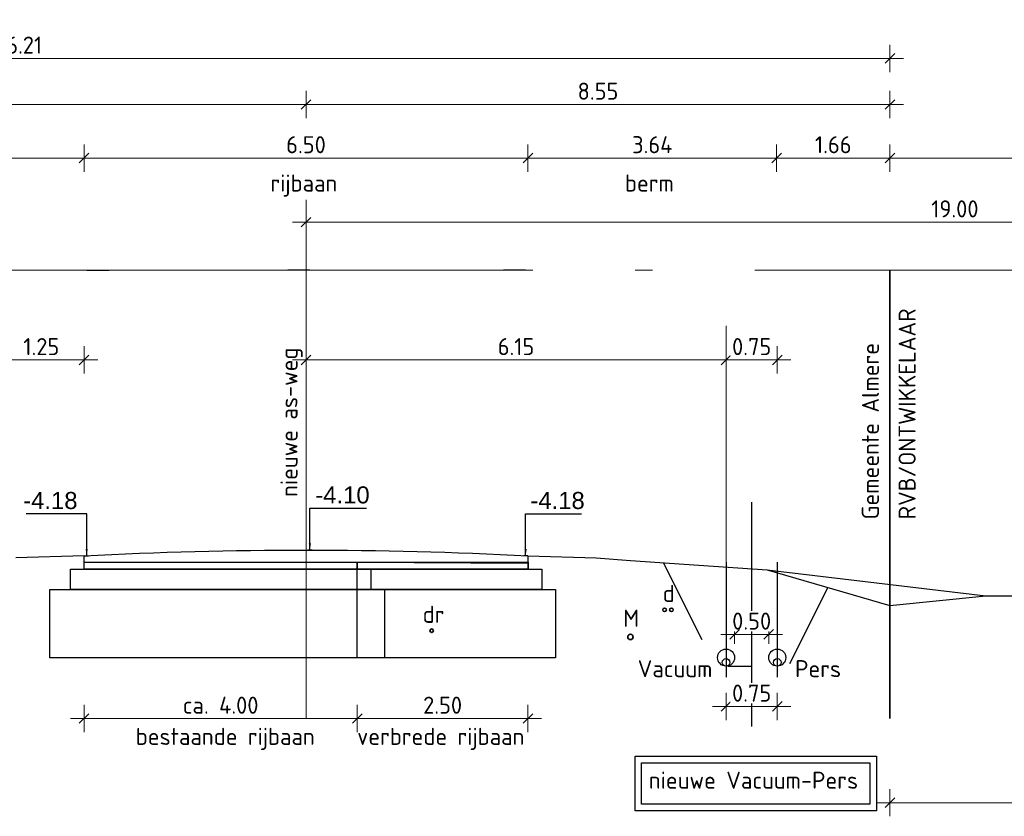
# Model space of a CAD drawing. Header units: metres. Extents: x 149090 to 161988, y 479090 to 487021.
# Tile 67 of 72: x 159267 to 159281, y 484429 to 484440. Entities that reach past the tile are written whole.
import ezdxf

# ---------------------------------------------------------------- set-up
doc = ezdxf.new("R2010")
doc.units = ezdxf.units.M
for name, pattern in [('AL-NAP_LIJN', [15.25, 12, -1.5, 0.25, -1.5]), ('AM-AS', [16, 10, -2, 2, -2]), ('DASHED2', [0.375, 0.25, -0.125])]:
    doc.linetypes.add(name, pattern=pattern)
doc.layers.get('0').update_dxf_attribs({"lineweight": 25})
doc.layers.get('Defpoints').update_dxf_attribs({"color": 211, "lineweight": 25})
for name, color, linetype, lineweight in [('N-WE-AM-AS_WEG_GEBIEDSONTSLUITINGSWEG-G', 10, 'AM-AS', 18), ('N-WE-KG-GRENS_PERCEEL-G', 150, 'KG-PERCEEL', 35), ('N-WE-VH-KANTVERHARDING-G', 7, 'Continuous', 30), ('X-XX-AL-LEGENDA-S', 7, 'Continuous', 25), ('X-XX-AL-M', 7, 'Continuous', 18), ('X-XX-AL-NAP-G', 7, 'AL-NAP_LIJN', 18), ('X-XX-AL-PROFIEL-B-G', 7, 'Continuous', 25), ('X-XX-AL-PROFIEL-N-G', 7, 'Continuous', 35), ('X-XX-AL-T25', 7, 'Continuous', 25)]:
    doc.layers.add(name, color=color, linetype=linetype, lineweight=lineweight)
doc.layers.add('X-XX-AL-AANPIJLING-OPM', color=1, linetype='Continuous', lineweight=30, true_color=0xff0000)
doc.styles.add('Civitas Arial', font='arial.ttf')
doc.styles.add('NLCS-ISO-M100-T25', font='NLCS-ISO.ttf')
doc.styles.get("Standard").update_dxf_attribs({"font": 'NLCS-ISO.ttf'})
doc.linetypes.add('KG-PERCEEL', pattern='A,5.5,-2,["P",Standard,S=1.8,R=0,X=-0.5,Y=-0.9],-2,5.5,-2,[5,NLCS.shx,S=0.75,R=0,X=0,Y=0],-2', length=19)
doc.dimstyles.new('Civitas 100 25', dxfattribs={"dimscale": 0.1, "dimtxt": 2.5, "dimasz": 1, "dimexe": 0.18, "dimexo": 0.0625, "dimgap": 1, "dimtad": 1, "dimzin": 0, "dimdsep": 46, "dimtxsty": 'Civitas Arial', "dimblk": 'Civitas-pijlmaat', "dimcen": 0, "dimse1": 1, "dimse2": 1, "dimadec": 0, "dimazin": 0, "dimtfac": 1, "dimtix": 1, "dimtmove": 0, "dimatfit": 0, "dimfxl": 1, "dimtolj": 1, "dimtzin": 0, "dimarcsym": 1})
doc.dimstyles.new('NLCS-M100-T25-SCHRAP-X_L2_H1', dxfattribs={"dimscale": 0.1, "dimtxt": 2.5, "dimasz": 1.4, "dimexe": 2, "dimexo": 2, "dimgap": 0.7, "dimtad": 1, "dimzin": 0, "dimdsep": 46, "dimtxsty": 'NLCS-ISO-M100-T25', "dimblk": 'OBLIQUE', "dimcen": 0, "dimdle": 2, "dimclrd": 256, "dimclre": 256, "dimclrt": 256, "dimadec": 1, "dimazin": 0, "dimtfac": 1, "dimtofl": 0, "dimtmove": 1, "dimatfit": 0, "dimldrblk": 'OBLIQUE', "dimfxl": 2, "dimfxlon": 1, "dimtfill": 1, "dimtfillclr": 254, "dimtolj": 1, "dimtzin": 0, "dimlwd": 18, "dimlwe": 18, "dimarcsym": 0})

# ---------------------------------------------------------------- blocks, each defined once
blk = doc.blocks.new('_Oblique')
at = {"color": 0, "linetype": 'ByBlock', "lineweight": -2}
blk.add_line((-0.5, -0.5), (0.5, 0.5), dxfattribs=at)
blk = doc.blocks.new('*D189')
at = {"layer": 'Defpoints', "color": 0, "transparency": 16777216}
for p in [(159259.459, 484438.987), (159259.459, 484437.588), (159271.209, 484437.588)]:
    blk.add_point(p, dxfattribs=at)
at = {"layer": 'X-XX-AL-M', "linetype": 'Continuous', "lineweight": 18, "transparency": 16777216}
for p, q in [((159259.459, 484438.787), (159259.459, 484439.187)), ((159271.209, 484438.787), (159271.209, 484439.187)), ((159271.409, 484438.987), (159259.259, 484438.987))]:
    blk.add_line(p, q, dxfattribs=at)
at = {"layer": 'X-XX-AL-M', "lineweight": 18, "transparency": 16777216, "xscale": 0.14, "yscale": 0.14, "zscale": 0.14, "rotation": 180}
blk.add_blockref('_Oblique', (159259.459, 484438.987), dxfattribs=at)
at = {"layer": 'X-XX-AL-M', "lineweight": 18, "transparency": 16777216, "xscale": 0.14, "yscale": 0.14, "zscale": 0.14}
blk.add_blockref('_Oblique', (159271.209, 484438.987), dxfattribs=at)
at = {"layer": 'X-XX-AL-M', "transparency": 16777216, "insert": (159265.334, 484439.182), "char_height": 0.25, "attachment_point": 5, "style": 'NLCS-ISO-M100-T25', "bg_fill": 3, "box_fill_scale": 1.1, "bg_fill_color": 256, "bg_fill_true_color": 13158600, "bg_fill_transparency": 0}
blk.add_mtext('\\A1;11.75', dxfattribs=at)
blk = doc.blocks.new('*D190')
at = {"layer": 'Defpoints', "color": 0, "transparency": 16777216}
for p in [(159279.759, 484439.662), (159253.549, 484436.559), (159279.759, 484436.559)]:
    blk.add_point(p, dxfattribs=at)
at = {"layer": 'X-XX-AL-M', "linetype": 'Continuous', "lineweight": 18, "transparency": 16777216}
for p, q in [((159253.549, 484439.462), (159253.549, 484439.862)), ((159279.759, 484439.462), (159279.759, 484439.862)), ((159253.349, 484439.662), (159279.959, 484439.662))]:
    blk.add_line(p, q, dxfattribs=at)
at = {"layer": 'X-XX-AL-M', "lineweight": 18, "transparency": 16777216, "xscale": 0.14, "yscale": 0.14, "zscale": 0.14, "rotation": 180}
blk.add_blockref('_Oblique', (159253.549, 484439.662), dxfattribs=at)
at = {"layer": 'X-XX-AL-M', "lineweight": 18, "transparency": 16777216, "xscale": 0.14, "yscale": 0.14, "zscale": 0.14}
blk.add_blockref('_Oblique', (159279.759, 484439.662), dxfattribs=at)
at = {"layer": 'X-XX-AL-M', "transparency": 16777216, "insert": (159266.654, 484439.857), "char_height": 0.25, "attachment_point": 5, "style": 'NLCS-ISO-M100-T25', "bg_fill": 3, "box_fill_scale": 1.1, "bg_fill_color": 256, "bg_fill_true_color": 13158600, "bg_fill_transparency": 0}
blk.add_mtext('\\A1;var. 26.21 ', dxfattribs=at)
blk = doc.blocks.new('*D191')
at = {"layer": 'Defpoints', "color": 0, "transparency": 16777216}
for p in [(159279.759, 484438.987), (159271.209, 484437.588), (159279.759, 484436.559)]:
    blk.add_point(p, dxfattribs=at)
at = {"layer": 'X-XX-AL-M', "linetype": 'Continuous', "lineweight": 18, "transparency": 16777216}
for p, q in [((159271.209, 484438.787), (159271.209, 484439.187)), ((159279.759, 484438.787), (159279.759, 484439.187)), ((159271.009, 484438.987), (159279.959, 484438.987))]:
    blk.add_line(p, q, dxfattribs=at)
at = {"layer": 'X-XX-AL-M', "lineweight": 18, "transparency": 16777216, "xscale": 0.14, "yscale": 0.14, "zscale": 0.14, "rotation": 180}
blk.add_blockref('_Oblique', (159271.209, 484438.987), dxfattribs=at)
at = {"layer": 'X-XX-AL-M', "lineweight": 18, "transparency": 16777216, "xscale": 0.14, "yscale": 0.14, "zscale": 0.14}
blk.add_blockref('_Oblique', (159279.759, 484438.987), dxfattribs=at)
at = {"layer": 'X-XX-AL-M', "transparency": 16777216, "insert": (159275.484, 484439.182), "char_height": 0.25, "attachment_point": 5, "style": 'NLCS-ISO-M100-T25', "bg_fill": 3, "box_fill_scale": 1.1, "bg_fill_color": 256, "bg_fill_true_color": 13158600, "bg_fill_transparency": 0}
blk.add_mtext('\\A1;8.55', dxfattribs=at)
blk = doc.blocks.new('*D59')
at = {"layer": 'Defpoints', "color": 0, "transparency": 16777216}
for p in [(0.033, 0), (-0.008, -3.521), (0.033, -4.1)]:
    blk.add_point(p, dxfattribs=at)
at = {"color": 0, "transparency": 16777216, "insert": (0.477, -3.293), "char_height": 0.25, "attachment_point": 5, "style": 'Civitas Arial'}
blk.add_mtext('\\A1;-4.10 ', dxfattribs=at)
blk = doc.blocks.new('Civitas-pijlmaat')
blk.add_line((0, 0.52), (0, -0.52))
blk.add_solid([(0, 0), (-1.5, 0.34), (-1.5, -0.34)])
blk = doc.blocks.new('*D63')
at = {"layer": 'Defpoints', "color": 0, "transparency": 16777216}
for p in [(0.033, 0), (-0.017, -3.603), (0.033, -4.182)]:
    blk.add_point(p, dxfattribs=at)
at = {"color": 0, "transparency": 16777216, "insert": (0.468, -3.375), "char_height": 0.25, "attachment_point": 5, "style": 'Civitas Arial'}
blk.add_mtext('\\A1;-4.18 ', dxfattribs=at)
blk = doc.blocks.new('*D61')
at = {"layer": 'Defpoints', "color": 0, "transparency": 16777216}
for p in [(-0.033, 0), (-0.048, -3.603), (-0.033, -4.182)]:
    blk.add_point(p, dxfattribs=at)
at = {"color": 0, "transparency": 16777216, "insert": (-0.532, -3.375), "char_height": 0.25, "attachment_point": 5, "style": 'Civitas Arial'}
blk.add_mtext('\\A1;-4.18 ', dxfattribs=at)
blk = doc.blocks.new('*D193')
at = {"layer": 'Defpoints', "color": 0, "transparency": 16777216}
for p in [(159267.959, 484438.203), (159267.959, 484432.195), (159274.459, 484432.227)]:
    blk.add_point(p, dxfattribs=at)
at = {"layer": 'X-XX-AL-M', "linetype": 'Continuous', "lineweight": 18, "transparency": 16777216}
for p, q in [((159267.959, 484438.003), (159267.959, 484438.403)), ((159274.459, 484438.003), (159274.459, 484438.403)), ((159274.659, 484438.203), (159267.759, 484438.203))]:
    blk.add_line(p, q, dxfattribs=at)
at = {"layer": 'X-XX-AL-M', "lineweight": 18, "transparency": 16777216, "xscale": 0.14, "yscale": 0.14, "zscale": 0.14, "rotation": 180}
blk.add_blockref('_Oblique', (159267.959, 484438.203), dxfattribs=at)
at = {"layer": 'X-XX-AL-M', "lineweight": 18, "transparency": 16777216, "xscale": 0.14, "yscale": 0.14, "zscale": 0.14}
blk.add_blockref('_Oblique', (159274.459, 484438.203), dxfattribs=at)
at = {"layer": 'X-XX-AL-M', "transparency": 16777216, "insert": (159271.209, 484438.398), "char_height": 0.25, "attachment_point": 5, "style": 'NLCS-ISO-M100-T25', "bg_fill": 3, "box_fill_scale": 1.1, "bg_fill_color": 256, "bg_fill_true_color": 13158600, "bg_fill_transparency": 0}
blk.add_mtext('\\A1;6.50', dxfattribs=at)
blk = doc.blocks.new('*U45')
for points in [[(0, 0), (4, 0), (4, -0.1), (0, -0.1)], [(-0.2, -0.1), (4.2, -0.1), (4.2, -0.4), (-0.2, -0.4)], [(-0.5, -0.4), (4.4, -0.4), (4.4, -1.4), (-0.5, -1.4)]]:
    blk.add_lwpolyline(points, close=True)
blk = doc.blocks.new('*D194')
at = {"layer": 'Defpoints', "color": 0, "transparency": 16777216}
for p in [(159271.959, 484432.079), (159267.959, 484431.779), (159271.959, 484429.992)]:
    blk.add_point(p, dxfattribs=at)
at = {"layer": 'X-XX-AL-PROFIEL-B-G', "linetype": 'Continuous', "lineweight": 18, "transparency": 16777216}
for p, q in [((159267.959, 484430.192), (159267.959, 484429.792)), ((159271.959, 484430.192), (159271.959, 484429.792)), ((159267.759, 484429.992), (159272.159, 484429.992))]:
    blk.add_line(p, q, dxfattribs=at)
at = {"layer": 'X-XX-AL-PROFIEL-B-G', "lineweight": 18, "transparency": 16777216, "xscale": 0.14, "yscale": 0.14, "zscale": 0.14, "rotation": 180}
blk.add_blockref('_Oblique', (159267.959, 484429.992), dxfattribs=at)
at = {"layer": 'X-XX-AL-PROFIEL-B-G', "lineweight": 18, "transparency": 16777216, "xscale": 0.14, "yscale": 0.14, "zscale": 0.14}
blk.add_blockref('_Oblique', (159271.959, 484429.992), dxfattribs=at)
at = {"layer": 'X-XX-AL-PROFIEL-B-G', "transparency": 16777216, "insert": (159269.959, 484430.187), "char_height": 0.25, "attachment_point": 5, "style": 'NLCS-ISO-M100-T25', "bg_fill": 3, "box_fill_scale": 1.1, "bg_fill_color": 256, "bg_fill_true_color": 13158600, "bg_fill_transparency": 0}
blk.add_mtext('\\A1;ca. 4.00', dxfattribs=at)
blk = doc.blocks.new('*D195')
at = {"layer": 'Defpoints', "color": 0, "transparency": 16777216}
for p in [(159271.959, 484432.129), (159274.459, 484432.177), (159274.459, 484429.992)]:
    blk.add_point(p, dxfattribs=at)
at = {"layer": 'X-XX-AL-M', "linetype": 'Continuous', "lineweight": 18, "transparency": 16777216}
for p, q in [((159271.959, 484430.192), (159271.959, 484429.792)), ((159274.459, 484430.192), (159274.459, 484429.792)), ((159271.759, 484429.992), (159274.659, 484429.992))]:
    blk.add_line(p, q, dxfattribs=at)
at = {"layer": 'X-XX-AL-M', "lineweight": 18, "transparency": 16777216, "xscale": 0.14, "yscale": 0.14, "zscale": 0.14, "rotation": 180}
blk.add_blockref('_Oblique', (159271.959, 484429.992), dxfattribs=at)
at = {"layer": 'X-XX-AL-M', "lineweight": 18, "transparency": 16777216, "xscale": 0.14, "yscale": 0.14, "zscale": 0.14}
blk.add_blockref('_Oblique', (159274.459, 484429.992), dxfattribs=at)
at = {"layer": 'X-XX-AL-M', "transparency": 16777216, "insert": (159273.209, 484430.187), "char_height": 0.25, "attachment_point": 5, "style": 'NLCS-ISO-M100-T25', "bg_fill": 3, "box_fill_scale": 1.1, "bg_fill_color": 256, "bg_fill_true_color": 13158600, "bg_fill_transparency": 0}
blk.add_mtext('\\A1;2.50', dxfattribs=at)
blk = doc.blocks.new('*D161')
at = {"layer": 'Defpoints', "color": 0, "transparency": 16777216}
for p in [(159267.959, 484435.245), (159267.959, 484432.359), (159266.709, 484431.664)]:
    blk.add_point(p, dxfattribs=at)
at = {"layer": 'X-XX-AL-M', "linetype": 'Continuous', "lineweight": 18, "transparency": 16777216}
for p, q in [((159266.709, 484435.045), (159266.709, 484435.445)), ((159267.959, 484435.045), (159267.959, 484435.445)), ((159266.509, 484435.245), (159268.159, 484435.245))]:
    blk.add_line(p, q, dxfattribs=at)
at = {"layer": 'X-XX-AL-M', "lineweight": 18, "transparency": 16777216, "xscale": 0.14, "yscale": 0.14, "zscale": 0.14, "rotation": 180}
blk.add_blockref('_Oblique', (159266.709, 484435.245), dxfattribs=at)
at = {"layer": 'X-XX-AL-M', "lineweight": 18, "transparency": 16777216, "xscale": 0.14, "yscale": 0.14, "zscale": 0.14}
blk.add_blockref('_Oblique', (159267.959, 484435.245), dxfattribs=at)
at = {"layer": 'X-XX-AL-M', "transparency": 16777216, "insert": (159267.334, 484435.44), "char_height": 0.25, "attachment_point": 5, "style": 'NLCS-ISO-M100-T25', "bg_fill": 3, "box_fill_scale": 1.1, "bg_fill_color": 256, "bg_fill_true_color": 13158600, "bg_fill_transparency": 0}
blk.add_mtext('\\A1;1.25', dxfattribs=at)
blk = doc.blocks.new('*D162')
at = {"layer": 'Defpoints', "color": 0, "transparency": 16777216}
for p in [(159261.209, 484438.203), (159261.209, 484432.179), (159267.959, 484432.195)]:
    blk.add_point(p, dxfattribs=at)
at = {"layer": 'X-XX-AL-M', "linetype": 'Continuous', "lineweight": 18, "transparency": 16777216}
for p, q in [((159261.209, 484438.003), (159261.209, 484438.403)), ((159267.959, 484438.003), (159267.959, 484438.403)), ((159268.159, 484438.203), (159261.009, 484438.203))]:
    blk.add_line(p, q, dxfattribs=at)
at = {"layer": 'X-XX-AL-M', "lineweight": 18, "transparency": 16777216, "xscale": 0.14, "yscale": 0.14, "zscale": 0.14, "rotation": 180}
blk.add_blockref('_Oblique', (159261.209, 484438.203), dxfattribs=at)
at = {"layer": 'X-XX-AL-M', "lineweight": 18, "transparency": 16777216, "xscale": 0.14, "yscale": 0.14, "zscale": 0.14}
blk.add_blockref('_Oblique', (159267.959, 484438.203), dxfattribs=at)
at = {"layer": 'X-XX-AL-M', "transparency": 16777216, "insert": (159264.584, 484438.398), "char_height": 0.25, "attachment_point": 5, "style": 'NLCS-ISO-M100-T25', "bg_fill": 3, "box_fill_scale": 1.1, "bg_fill_color": 256, "bg_fill_true_color": 13158600, "bg_fill_transparency": 0}
blk.add_mtext('\\A1;6.75', dxfattribs=at)
blk = doc.blocks.new('*D163')
at = {"layer": 'Defpoints', "color": 0, "transparency": 16777216}
for p in [(159278.099, 484438.203), (159274.459, 484432.227), (159278.099, 484432.13)]:
    blk.add_point(p, dxfattribs=at)
at = {"layer": 'X-XX-AL-M', "linetype": 'Continuous', "lineweight": 18, "transparency": 16777216}
for p, q in [((159274.459, 484438.003), (159274.459, 484438.403)), ((159278.099, 484438.003), (159278.099, 484438.403)), ((159274.259, 484438.203), (159278.299, 484438.203))]:
    blk.add_line(p, q, dxfattribs=at)
at = {"layer": 'X-XX-AL-M', "lineweight": 18, "transparency": 16777216, "xscale": 0.14, "yscale": 0.14, "zscale": 0.14, "rotation": 180}
blk.add_blockref('_Oblique', (159274.459, 484438.203), dxfattribs=at)
at = {"layer": 'X-XX-AL-M', "lineweight": 18, "transparency": 16777216, "xscale": 0.14, "yscale": 0.14, "zscale": 0.14}
blk.add_blockref('_Oblique', (159278.099, 484438.203), dxfattribs=at)
at = {"layer": 'X-XX-AL-M', "transparency": 16777216, "insert": (159276.279, 484438.398), "char_height": 0.25, "attachment_point": 5, "style": 'NLCS-ISO-M100-T25', "bg_fill": 3, "box_fill_scale": 1.1, "bg_fill_color": 256, "bg_fill_true_color": 13158600, "bg_fill_transparency": 0}
blk.add_mtext('\\A1;3.64', dxfattribs=at)
blk = doc.blocks.new('*D164')
at = {"layer": 'Defpoints', "color": 0, "transparency": 16777216}
for p in [(159279.759, 484438.203), (159279.759, 484436.559), (159278.099, 484432.13)]:
    blk.add_point(p, dxfattribs=at)
at = {"layer": 'X-XX-AL-M', "linetype": 'Continuous', "lineweight": 18, "transparency": 16777216}
for p, q in [((159278.099, 484438.003), (159278.099, 484438.403)), ((159279.759, 484438.003), (159279.759, 484438.403)), ((159277.899, 484438.203), (159279.959, 484438.203))]:
    blk.add_line(p, q, dxfattribs=at)
at = {"layer": 'X-XX-AL-M', "lineweight": 18, "transparency": 16777216, "xscale": 0.14, "yscale": 0.14, "zscale": 0.14, "rotation": 180}
blk.add_blockref('_Oblique', (159278.099, 484438.203), dxfattribs=at)
at = {"layer": 'X-XX-AL-M', "lineweight": 18, "transparency": 16777216, "xscale": 0.14, "yscale": 0.14, "zscale": 0.14}
blk.add_blockref('_Oblique', (159279.759, 484438.203), dxfattribs=at)
at = {"layer": 'X-XX-AL-M', "transparency": 16777216, "insert": (159278.929, 484438.398), "char_height": 0.25, "attachment_point": 5, "style": 'NLCS-ISO-M100-T25', "bg_fill": 3, "box_fill_scale": 1.1, "bg_fill_color": 256, "bg_fill_true_color": 13158600, "bg_fill_transparency": 0}
blk.add_mtext('\\A1;1.66', dxfattribs=at)
blk = doc.blocks.new('*U53')
for points in [[(0, 0), (2.502, 0), (2.502, -0.1), (0, -0.1)], [(0, -0.1), (2.702, -0.1), (2.702, -0.4), (0, -0.4)], [(0, -0.4), (2.902, -0.4), (2.902, -1.4), (0, -1.4)]]:
    blk.add_lwpolyline(points, close=True)
blk = doc.blocks.new('*D212')
at = {"layer": 'Defpoints', "color": 0, "transparency": 16777216}
for p in [(159277.484, 484430.884), (159277.984, 484430.884)]:
    blk.add_point(p, dxfattribs=at)
at = {"layer": 'X-XX-AL-M', "linetype": 'Continuous', "lineweight": 18, "transparency": 16777216}
for p, q in [((159277.484, 484431.084), (159277.484, 484431.424)), ((159277.984, 484431.084), (159277.984, 484431.424)), ((159278.184, 484431.224), (159277.284, 484431.224))]:
    blk.add_line(p, q, dxfattribs=at)
at = {"layer": 'X-XX-AL-M', "transparency": 16777216, "insert": (159277.734, 484431.419), "char_height": 0.25, "attachment_point": 5, "style": 'NLCS-ISO-M100-T25', "bg_fill": 3, "box_fill_scale": 1.1, "bg_fill_color": 256, "bg_fill_true_color": 13158600, "bg_fill_transparency": 0}
blk.add_mtext('\\A1;0.50', dxfattribs=at)
at = {"layer": 'Defpoints', "color": 0, "transparency": 16777216}
blk.add_point((159277.484, 484431.224), dxfattribs=at)
at = {"layer": 'X-XX-AL-M', "lineweight": 18, "transparency": 16777216, "xscale": 0.14, "yscale": 0.14, "zscale": 0.14, "rotation": 180}
blk.add_blockref('_Oblique', (159277.484, 484431.224), dxfattribs=at)
at = {"layer": 'X-XX-AL-M', "lineweight": 18, "transparency": 16777216, "xscale": 0.14, "yscale": 0.14, "zscale": 0.14}
blk.add_blockref('_Oblique', (159277.984, 484431.224), dxfattribs=at)
blk = doc.blocks.new('*D213')
at = {"layer": 'Defpoints', "color": 0, "transparency": 16777216}
for p in [(159277.359, 484430.596), (159278.109, 484430.596)]:
    blk.add_point(p, dxfattribs=at)
at = {"layer": 'X-XX-AL-LEGENDA-S', "linetype": 'Continuous', "lineweight": 18, "transparency": 16777216}
for p, q in [((159277.359, 484430.369), (159277.359, 484429.969)), ((159278.109, 484430.369), (159278.109, 484429.969)), ((159278.309, 484430.169), (159277.159, 484430.169))]:
    blk.add_line(p, q, dxfattribs=at)
at = {"layer": 'X-XX-AL-LEGENDA-S', "lineweight": 18, "transparency": 16777216, "xscale": 0.14, "yscale": 0.14, "zscale": 0.14, "rotation": 180}
blk.add_blockref('_Oblique', (159277.359, 484430.169), dxfattribs=at)
at = {"layer": 'X-XX-AL-LEGENDA-S', "lineweight": 18, "transparency": 16777216, "xscale": 0.14, "yscale": 0.14, "zscale": 0.14}
blk.add_blockref('_Oblique', (159278.109, 484430.169), dxfattribs=at)
at = {"layer": 'X-XX-AL-LEGENDA-S', "transparency": 16777216, "insert": (159277.734, 484430.364), "char_height": 0.25, "attachment_point": 5, "style": 'NLCS-ISO-M100-T25', "bg_fill": 3, "box_fill_scale": 1.1, "bg_fill_color": 256, "bg_fill_true_color": 13158600, "bg_fill_transparency": 0}
blk.add_mtext('\\A1;0.75', dxfattribs=at)
at = {"layer": 'Defpoints', "color": 0, "transparency": 16777216}
blk.add_point((159277.359, 484430.169), dxfattribs=at)
blk = doc.blocks.new('*D214')
at = {"layer": 'Defpoints', "color": 0, "transparency": 16777216}
for p in [(159271.209, 484437.588), (159271.209, 484435.245), (159277.359, 484431.009)]:
    blk.add_point(p, dxfattribs=at)
at = {"layer": 'X-XX-AL-M', "linetype": 'Continuous', "lineweight": 18, "transparency": 16777216}
for p, q in [((159271.209, 484435.445), (159271.209, 484435.045)), ((159277.359, 484435.045), (159277.359, 484435.445)), ((159277.559, 484435.245), (159271.009, 484435.245))]:
    blk.add_line(p, q, dxfattribs=at)
at = {"layer": 'X-XX-AL-M', "lineweight": 18, "transparency": 16777216, "xscale": 0.14, "yscale": 0.14, "zscale": 0.14, "rotation": 180}
blk.add_blockref('_Oblique', (159271.209, 484435.245), dxfattribs=at)
at = {"layer": 'X-XX-AL-M', "lineweight": 18, "transparency": 16777216, "xscale": 0.14, "yscale": 0.14, "zscale": 0.14}
blk.add_blockref('_Oblique', (159277.359, 484435.245), dxfattribs=at)
at = {"layer": 'X-XX-AL-M', "transparency": 16777216, "insert": (159274.284, 484435.44), "char_height": 0.25, "attachment_point": 5, "style": 'NLCS-ISO-M100-T25', "bg_fill": 3, "box_fill_scale": 1.1, "bg_fill_color": 256, "bg_fill_true_color": 13158600, "bg_fill_transparency": 0}
blk.add_mtext('\\A1;6.15', dxfattribs=at)
blk = doc.blocks.new('*D215')
at = {"layer": 'Defpoints', "color": 0, "transparency": 16777216}
for p in [(159278.109, 484432.283), (159277.359, 484431.009)]:
    blk.add_point(p, dxfattribs=at)
at = {"layer": 'X-XX-AL-M', "linetype": 'Continuous', "lineweight": 18, "transparency": 16777216}
for p, q in [((159277.359, 484435.045), (159277.359, 484435.445)), ((159278.109, 484435.045), (159278.109, 484435.445)), ((159277.159, 484435.245), (159278.309, 484435.245))]:
    blk.add_line(p, q, dxfattribs=at)
at = {"layer": 'X-XX-AL-M', "lineweight": 18, "transparency": 16777216, "xscale": 0.14, "yscale": 0.14, "zscale": 0.14, "rotation": 180}
blk.add_blockref('_Oblique', (159277.359, 484435.245), dxfattribs=at)
at = {"layer": 'X-XX-AL-M', "lineweight": 18, "transparency": 16777216, "xscale": 0.14, "yscale": 0.14, "zscale": 0.14}
blk.add_blockref('_Oblique', (159278.109, 484435.245), dxfattribs=at)
at = {"layer": 'X-XX-AL-M', "transparency": 16777216, "insert": (159277.734, 484435.44), "char_height": 0.25, "attachment_point": 5, "style": 'NLCS-ISO-M100-T25', "bg_fill": 3, "box_fill_scale": 1.1, "bg_fill_color": 256, "bg_fill_true_color": 13158600, "bg_fill_transparency": 0}
blk.add_mtext('\\A1;0.75', dxfattribs=at)
at = {"layer": 'Defpoints', "color": 0, "transparency": 16777216}
blk.add_point((159278.109, 484435.245), dxfattribs=at)
blk = doc.blocks.new('*D232')
at = {"layer": 'Defpoints', "color": 0, "transparency": 16777216}
for p in [(159279.759, 484429.992), (159290.209, 484429.992), (159290.209, 484428.759)]:
    blk.add_point(p, dxfattribs=at)
at = {"layer": 'X-XX-AL-AANPIJLING-OPM', "linetype": 'Continuous', "lineweight": 18, "transparency": 16777216}
for p, q in [((159279.759, 484428.959), (159279.759, 484428.559)), ((159290.209, 484428.959), (159290.209, 484428.559)), ((159279.559, 484428.759), (159290.409, 484428.759))]:
    blk.add_line(p, q, dxfattribs=at)
at = {"layer": 'X-XX-AL-AANPIJLING-OPM', "lineweight": 18, "transparency": 16777216, "xscale": 0.14, "yscale": 0.14, "zscale": 0.14, "rotation": 180}
blk.add_blockref('_Oblique', (159279.759, 484428.759), dxfattribs=at)
at = {"layer": 'X-XX-AL-AANPIJLING-OPM', "lineweight": 18, "transparency": 16777216, "xscale": 0.14, "yscale": 0.14, "zscale": 0.14}
blk.add_blockref('_Oblique', (159290.209, 484428.759), dxfattribs=at)
at = {"layer": 'X-XX-AL-AANPIJLING-OPM', "transparency": 16777216, "insert": (159284.984, 484428.992), "char_height": 0.25, "attachment_point": 5, "style": 'NLCS-ISO-M100-T25', "bg_fill": 3, "box_fill_scale": 1.1, "bg_fill_color": 256, "bg_fill_true_color": 13158600, "bg_fill_transparency": 0}
blk.add_mtext('\\A1;Grond aankoop', dxfattribs=at)
blk = doc.blocks.new('*D233')
at = {"layer": 'Defpoints', "color": 0, "transparency": 16777216}
for p in [(159290.209, 484438.203), (159290.209, 484437.588), (159279.759, 484436.559)]:
    blk.add_point(p, dxfattribs=at)
at = {"layer": 'X-XX-AL-M', "linetype": 'Continuous', "lineweight": 18, "transparency": 16777216}
for p, q in [((159279.759, 484438.003), (159279.759, 484438.403)), ((159290.209, 484438.003), (159290.209, 484438.403)), ((159279.559, 484438.203), (159290.409, 484438.203))]:
    blk.add_line(p, q, dxfattribs=at)
at = {"layer": 'X-XX-AL-M', "lineweight": 18, "transparency": 16777216, "xscale": 0.14, "yscale": 0.14, "zscale": 0.14, "rotation": 180}
blk.add_blockref('_Oblique', (159279.759, 484438.203), dxfattribs=at)
at = {"layer": 'X-XX-AL-M', "lineweight": 18, "transparency": 16777216, "xscale": 0.14, "yscale": 0.14, "zscale": 0.14}
blk.add_blockref('_Oblique', (159290.209, 484438.203), dxfattribs=at)
at = {"layer": 'X-XX-AL-M', "transparency": 16777216, "insert": (159284.984, 484438.398), "char_height": 0.25, "attachment_point": 5, "style": 'NLCS-ISO-M100-T25', "bg_fill": 3, "box_fill_scale": 1.1, "bg_fill_color": 256, "bg_fill_true_color": 13158600, "bg_fill_transparency": 0}
blk.add_mtext('\\A1;var. 10.45', dxfattribs=at)
blk = doc.blocks.new('*D234')
at = {"layer": 'Defpoints', "color": 0, "transparency": 16777216}
for p in [(159290.209, 484437.263), (159271.209, 484429.992), (159290.209, 484429.992)]:
    blk.add_point(p, dxfattribs=at)
at = {"layer": 'X-XX-AL-M', "linetype": 'Continuous', "lineweight": 18, "transparency": 16777216}
for p, q in [((159271.209, 484437.063), (159271.209, 484437.463)), ((159290.209, 484437.063), (159290.209, 484437.463)), ((159271.009, 484437.263), (159290.409, 484437.263))]:
    blk.add_line(p, q, dxfattribs=at)
at = {"layer": 'X-XX-AL-M', "lineweight": 18, "transparency": 16777216, "xscale": 0.14, "yscale": 0.14, "zscale": 0.14, "rotation": 180}
blk.add_blockref('_Oblique', (159271.209, 484437.263), dxfattribs=at)
at = {"layer": 'X-XX-AL-M', "lineweight": 18, "transparency": 16777216, "xscale": 0.14, "yscale": 0.14, "zscale": 0.14}
blk.add_blockref('_Oblique', (159290.209, 484437.263), dxfattribs=at)
at = {"layer": 'X-XX-AL-M', "transparency": 16777216, "insert": (159280.709, 484437.458), "char_height": 0.25, "attachment_point": 5, "style": 'NLCS-ISO-M100-T25', "bg_fill": 3, "box_fill_scale": 1.1, "bg_fill_color": 256, "bg_fill_true_color": 13158600, "bg_fill_transparency": 0}
blk.add_mtext('\\A1;19.00', dxfattribs=at)
blk = doc.blocks.new('*U58')
blk.add_line((0.033, -4.1), (-0.028, -4.1))
at = {"layer": 'Defpoints', "color": 6}
blk.add_line((0, 0), (-0.325, 0), dxfattribs=at)
dim = blk.add_ordinate_dim(feature_location=(0.033, -4.1), offset=(-0.04, 0.579), dtype=0, origin=(0.033, 0), text='-<> ', dimstyle='Civitas 100 25')
dim.commit()
dim.dimension.update_dxf_attribs({"geometry": '*D59', "text_midpoint": (0.477, -3.293)})
blk.add_leader([(0, -4.1), (0, -3.485), (0.829, -3.485)], dimstyle='Civitas 100 25')
blk = doc.blocks.new('*U62')
blk.add_line((0.033, -4.182), (-0.028, -4.182))
at = {"layer": 'Defpoints', "color": 6}
blk.add_line((0, 0), (-0.325, 0), dxfattribs=at)
dim = blk.add_ordinate_dim(feature_location=(0.033, -4.182), offset=(-0.05, 0.579), dtype=0, origin=(0.033, 0), text='-<> ', dimstyle='Civitas 100 25')
dim.commit()
dim.dimension.update_dxf_attribs({"geometry": '*D63', "text_midpoint": (0.468, -3.375)})
blk.add_leader([(0, -4.182), (0, -3.567), (0.82, -3.567)], dimstyle='Civitas 100 25')
blk = doc.blocks.new('*U60')
blk.add_line((-0.033, -4.182), (0.028, -4.182))
at = {"layer": 'Defpoints', "color": 6}
blk.add_line((0, 0), (0.325, 0), dxfattribs=at)
dim = blk.add_ordinate_dim(feature_location=(-0.033, -4.182), offset=(-0.015, 0.579), dtype=0, origin=(-0.033, 0), text='-<> ', dimstyle='Civitas 100 25')
dim.commit()
dim.dimension.update_dxf_attribs({"geometry": '*D61', "text_midpoint": (-0.532, -3.375)})
blk.add_leader([(0, -4.182), (0, -3.567), (-0.885, -3.567)], dimstyle='Civitas 100 25')

msp = doc.modelspace()

# ---------------------------------------------------------------- linework, layer by layer
at = {"linetype": 'DASHED2', "ltscale": 5, "flags": 128}
msp.add_lwpolyline([(159278.848, 484431.912), (159278.272, 484430.759), (159277.734, 484430.759)], dxfattribs=at)
at = {"layer": 'N-WE-KG-GRENS_PERCEEL-G'}
msp.add_line((159279.759, 484436.559), (159279.759, 484429.992), dxfattribs=at)
at = {"layer": 'N-WE-VH-KANTVERHARDING-G', "flags": 128}
msp.add_lwpolyline([(159275.959, 484432.306), (159277.959, 484432.171), (159279.759, 484431.647), (159281.161, 484431.789), (159293.476, 484431.789)], dxfattribs=at)
at = {"layer": 'N-WE-VH-KANTVERHARDING-G'}
for centre in [(159277.359, 484430.884), (159278.109, 484430.884)]:
    msp.add_circle(centre, 0.125, dxfattribs=at)
at = {"layer": 'X-XX-AL-NAP-G'}
msp.add_line((159003.28, 484436.559), (159511.076, 484436.559), dxfattribs=at)
at = {"layer": 'X-XX-AL-PROFIEL-B-G'}
msp.add_line((159275.459, 484432.347), (159275.959, 484432.306), dxfattribs=at)
at = {"layer": 'X-XX-AL-PROFIEL-B-G', "flags": 128}
msp.add_lwpolyline([(159267.959, 484432.377, -0.025212), (159274.459, 484432.377)], format="xyb", dxfattribs=at)
at = {"layer": 'X-XX-AL-PROFIEL-N-G', "color": 114, "true_color": 0x139b48}
msp.add_circle((159276.559, 484431.584), 0.0261, dxfattribs=at)
at = {"layer": 'X-XX-AL-PROFIEL-N-G', "color": 4, "true_color": 0x00ffff}
msp.add_circle((159275.959, 484431.187), 0.04, dxfattribs=at)
at = {"layer": 'X-XX-AL-T25'}
for points in [[(159276.026, 484429.442), (159279.562, 484429.442), (159279.562, 484428.64), (159276.026, 484428.64)], [(159276.123, 484429.344), (159279.465, 484429.344), (159279.465, 484428.737), (159276.123, 484428.737)]]:
    msp.add_lwpolyline(points, close=True, dxfattribs=at)
at = {"layer": 'X-XX-AL-T25', "color": 217, "lineweight": 30, "true_color": 0x93278f}
for centre in [(159277.359, 484430.814), (159278.109, 484430.814)]:
    msp.add_circle(centre, 0.055, dxfattribs=at)

# ---------------------------------------------------------------- texts
at = {"layer": 'X-XX-AL-PROFIEL-B-G', "style": 'NLCS-ISO-M100-T25'}
for s, p in [('d', (159276.431, 484431.699)), ('M', (159275.853, 484431.336)), ('bestaande rijbaan', (159268.716, 484429.605))]:
    msp.add_text(s, height=0.25, dxfattribs=at).set_placement(p)
at = {"layer": 'X-XX-AL-T25', "style": 'NLCS-ISO-M100-T25'}
msp.add_text('nieuwe as-weg', height=0.25, rotation=90, dxfattribs=at).set_placement((159271.085, 484433.238))
for s, p in [('Vacuum', (159276.065, 484430.597)), ('Pers', (159278.369, 484430.597))]:
    msp.add_text(s, height=0.25, dxfattribs=at).set_placement(p)
at = {"layer": 'X-XX-AL-T25', "insert": (159276.229, 484429.63), "char_height": 0.25, "attachment_point": 1, "style": 'NLCS-ISO-M100-T25'}
msp.add_mtext_dynamic_manual_height_columns('\\Pnieuwe Vacuum-Pers', width=4.39821, gutter_width=1.25, heights=[0], dxfattribs=at)

# ---------------------------------------------------------------- dimensions: what is measured, and where the dimension line sits
at = {"layer": 'X-XX-AL-M'}
dim = msp.add_linear_dim(base=(159259.459, 484438.987), p1=(159271.209, 484437.588), p2=(159259.459, 484437.588), dimstyle='NLCS-M100-T25-SCHRAP-X_L2_H1', dxfattribs=at)
dim.commit()
dim.dimension.update_dxf_attribs({"geometry": '*D189', "text_midpoint": (159265.334, 484439.182)})

# ---------------------------------------------------------------- next in the draw order: dimensions: what is measured, and where the dimension line sits
at = {"layer": 'X-XX-AL-AANPIJLING-OPM'}
dim = msp.add_linear_dim(base=(159290.209, 484428.759), p1=(159279.759, 484429.992), p2=(159290.209, 484429.992), text='Grond aankoop', dimstyle='NLCS-M100-T25-SCHRAP-X_L2_H1', dxfattribs=at)
dim.commit()
dim.dimension.update_dxf_attribs({"geometry": '*D232', "text_midpoint": (159284.984, 484428.992)})
at = {"layer": 'X-XX-AL-M'}
dim = msp.add_linear_dim(base=(159279.759, 484439.662), p1=(159253.549, 484436.559), p2=(159279.759, 484436.559), text='var. <> ', dimstyle='NLCS-M100-T25-SCHRAP-X_L2_H1', dxfattribs=at)
dim.commit()
dim.dimension.update_dxf_attribs({"geometry": '*D190', "text_midpoint": (159266.654, 484439.857)})

# ---------------------------------------------------------------- next in the draw order: block references
at = {"layer": 'X-XX-AL-T25'}
msp.add_blockref('*U60', (159267.998, 484436.559), dxfattribs=at)

# ---------------------------------------------------------------- next in the draw order: dimensions: what is measured, and where the dimension line sits
at = {"layer": 'X-XX-AL-M'}
dim = msp.add_linear_dim(base=(159279.759, 484438.987), p1=(159271.209, 484437.588), p2=(159279.759, 484436.559), dimstyle='NLCS-M100-T25-SCHRAP-X_L2_H1', dxfattribs=at)
dim.commit()
dim.dimension.update_dxf_attribs({"geometry": '*D191', "text_midpoint": (159275.484, 484439.182)})

# ---------------------------------------------------------------- next in the draw order: linework, layer by layer
at = {"layer": 'N-WE-AM-AS_WEG_GEBIEDSONTSLUITINGSWEG-G'}
msp.add_line((159271.209, 484437.588), (159271.209, 484429.992), dxfattribs=at)

# ---------------------------------------------------------------- next in the draw order: block references
at = {"layer": 'X-XX-AL-T25'}
for name, p in [('*U58', (159271.266, 484436.559)), ('*U62', (159274.424, 484436.559))]:
    msp.add_blockref(name, p, dxfattribs=at)

# ---------------------------------------------------------------- next in the draw order: dimensions: what is measured, and where the dimension line sits
at = {"layer": 'X-XX-AL-M'}
dim = msp.add_linear_dim(base=(159267.959, 484438.203), p1=(159274.459, 484432.227), p2=(159267.959, 484432.195), dimstyle='NLCS-M100-T25-SCHRAP-X_L2_H1', dxfattribs=at)
dim.commit()
dim.dimension.update_dxf_attribs({"geometry": '*D193', "text_midpoint": (159271.209, 484438.398)})

# ---------------------------------------------------------------- next in the draw order: linework, layer by layer
at = {"layer": 'N-WE-VH-KANTVERHARDING-G', "flags": 128}
msp.add_lwpolyline([(159271.959, 484432.281), (159274.459, 484432.269), (159274.461, 484432.269)], dxfattribs=at)
at = {"layer": 'X-XX-AL-PROFIEL-B-G'}
for p, q in [((159267.959, 484432.377), (159266.959, 484432.347)), ((159274.459, 484432.377), (159275.459, 484432.347))]:
    msp.add_line(p, q, dxfattribs=at)

# ---------------------------------------------------------------- next in the draw order: block references
msp.add_blockref('*U45', (159267.959, 484432.281), dxfattribs=at)

# ---------------------------------------------------------------- next in the draw order: texts
at = {"layer": 'X-XX-AL-T25', "style": 'NLCS-ISO-M100-T25'}
msp.add_text('rijbaan', height=0.25, dxfattribs=at).set_placement((159270.689, 484437.711))

# ---------------------------------------------------------------- next in the draw order: dimensions: what is measured, and where the dimension line sits
at = {"layer": 'X-XX-AL-PROFIEL-B-G'}
dim = msp.add_linear_dim(base=(159271.959, 484429.992), p1=(159267.959, 484431.779), p2=(159271.959, 484432.079), text='ca. <>', dimstyle='NLCS-M100-T25-SCHRAP-X_L2_H1', dxfattribs=at)
dim.commit()
dim.dimension.update_dxf_attribs({"geometry": '*D194', "text_midpoint": (159269.959, 484430.187)})

# ---------------------------------------------------------------- next in the draw order: texts
at = {"layer": 'X-XX-AL-T25', "style": 'NLCS-ISO-M100-T25'}
msp.add_text('verbrede rijbaan', height=0.25, dxfattribs=at).set_placement((159271.958, 484429.605))

# ---------------------------------------------------------------- next in the draw order: dimensions: what is measured, and where the dimension line sits
at = {"layer": 'X-XX-AL-M'}
dim = msp.add_linear_dim(base=(159267.959, 484435.245), p1=(159266.709, 484431.664), p2=(159267.959, 484432.359), dimstyle='NLCS-M100-T25-SCHRAP-X_L2_H1', dxfattribs=at)
dim.commit()
dim.dimension.update_dxf_attribs({"geometry": '*D161', "text_midpoint": (159267.334, 484435.44)})

# ---------------------------------------------------------------- next in the draw order: dimensions: what is measured, and where the dimension line sits
for base, p1, p2, picture, middle in [((159261.209, 484438.203), (159267.959, 484432.195), (159261.209, 484432.179), '*D162', (159264.584, 484438.398)), ((159274.459, 484429.992), (159271.959, 484432.129), (159274.459, 484432.177), '*D195', (159273.209, 484430.187))]:
    dim = msp.add_linear_dim(base=base, p1=p1, p2=p2, dimstyle='NLCS-M100-T25-SCHRAP-X_L2_H1', dxfattribs=at)
    dim.commit()
    dim.dimension.update_dxf_attribs({"geometry": picture, "text_midpoint": middle})

# ---------------------------------------------------------------- next in the draw order: linework, layer by layer
at = {"layer": 'N-WE-VH-KANTVERHARDING-G'}
msp.add_line((159267.959, 484432.281), (159267.959, 484432.377), dxfattribs=at)

# ---------------------------------------------------------------- next in the draw order: dimensions: what is measured, and where the dimension line sits
at = {"layer": 'X-XX-AL-M'}
dim = msp.add_linear_dim(base=(159278.099, 484438.203), p1=(159274.459, 484432.227), p2=(159278.099, 484432.13), dimstyle='NLCS-M100-T25-SCHRAP-X_L2_H1', dxfattribs=at)
dim.commit()
dim.dimension.update_dxf_attribs({"geometry": '*D163', "text_midpoint": (159276.279, 484438.398)})

# ---------------------------------------------------------------- next in the draw order: linework, layer by layer
at = {"layer": 'Defpoints', "color": 215, "true_color": 0xa953a0}
for p, q in [((159277.734, 484429.877), (159277.734, 484433.163)), ((159277.359, 484432.283), (159277.359, 484430.596))]:
    msp.add_line(p, q, dxfattribs=at)
at = {"layer": 'X-XX-AL-PROFIEL-B-G'}
msp.add_line((159274.461, 484432.181), (159274.461, 484432.377), dxfattribs=at)

# ---------------------------------------------------------------- next in the draw order: block references
msp.add_blockref('*U53', (159271.959, 484432.281), dxfattribs=at)

# ---------------------------------------------------------------- next in the draw order: texts
at = {"layer": 'X-XX-AL-T25', "style": 'NLCS-ISO-M100-T25'}
msp.add_text('berm', height=0.25, dxfattribs=at).set_placement((159275.879, 484437.711))

# ---------------------------------------------------------------- next in the draw order: dimensions: what is measured, and where the dimension line sits
at = {"layer": 'X-XX-AL-M'}
dim = msp.add_linear_dim(base=(159279.759, 484438.203), p1=(159278.099, 484432.13), p2=(159279.759, 484436.559), dimstyle='NLCS-M100-T25-SCHRAP-X_L2_H1', dxfattribs=at)
dim.commit()
dim.dimension.update_dxf_attribs({"geometry": '*D164', "text_midpoint": (159278.929, 484438.398)})

# ---------------------------------------------------------------- next in the draw order: linework, layer by layer
at = {"layer": 'Defpoints', "color": 215, "true_color": 0xa953a0}
msp.add_line((159278.109, 484432.283), (159278.109, 484430.596), dxfattribs=at)

# ---------------------------------------------------------------- next in the draw order: texts
at = {"layer": 'X-XX-AL-T25', "color": 240, "true_color": 0xed1f24, "style": 'NLCS-ISO-M100-T25'}
for s, p in [('RVB/ONTWIKKELAAR', (159280.135, 484432.909)), ('Gemeente Almere', (159279.597, 484432.909))]:
    msp.add_text(s, height=0.25, rotation=90, dxfattribs=at).set_placement(p)

# ---------------------------------------------------------------- next in the draw order: dimensions: what is measured, and where the dimension line sits
at = {"layer": 'X-XX-AL-M'}
dim = msp.add_linear_dim(base=(159290.209, 484438.203), p1=(159279.759, 484436.559), p2=(159290.209, 484437.588), text='var. <>', dimstyle='NLCS-M100-T25-SCHRAP-X_L2_H1', dxfattribs=at)
dim.commit()
dim.dimension.update_dxf_attribs({"geometry": '*D233', "text_midpoint": (159284.984, 484438.398)})

# ---------------------------------------------------------------- next in the draw order: dimensions: what is measured, and where the dimension line sits
at = {"layer": 'X-XX-AL-LEGENDA-S'}
dim = msp.add_linear_dim(base=(159277.359, 484430.169), p1=(159278.109, 484430.596), p2=(159277.359, 484430.596), angle=180, dimstyle='NLCS-M100-T25-SCHRAP-X_L2_H1', dxfattribs=at)
dim.commit()
dim.dimension.update_dxf_attribs({"geometry": '*D213', "text_midpoint": (159277.734, 484430.364)})
at = {"layer": 'X-XX-AL-M'}
dim = msp.add_linear_dim(base=(159277.484, 484431.224), p1=(159277.984, 484430.884), p2=(159277.484, 484430.884), angle=180, dimstyle='NLCS-M100-T25-SCHRAP-X_L2_H1', dxfattribs=at)
dim.commit()
dim.dimension.update_dxf_attribs({"geometry": '*D212', "text_midpoint": (159277.734, 484431.224), "dimtype": 160})

# ---------------------------------------------------------------- next in the draw order: linework, layer by layer
at = {"linetype": 'DASHED2', "ltscale": 5, "flags": 128}
msp.add_lwpolyline([(159276.444, 484432.266), (159277.197, 484430.759), (159277.734, 484430.759)], dxfattribs=at)

# ---------------------------------------------------------------- next in the draw order: dimensions: what is measured, and where the dimension line sits
at = {"layer": 'X-XX-AL-M'}
dim = msp.add_linear_dim(base=(159271.209, 484435.245), p1=(159277.359, 484431.009), p2=(159271.209, 484437.588), dimstyle='NLCS-M100-T25-SCHRAP-X_L2_H1', dxfattribs=at)
dim.commit()
dim.dimension.update_dxf_attribs({"geometry": '*D214', "text_midpoint": (159274.284, 484435.44)})

# ---------------------------------------------------------------- next in the draw order: linework, layer by layer
at = {"layer": 'X-XX-AL-PROFIEL-N-G', "color": 114, "true_color": 0x139b48}
for centre in [(159276.459, 484431.584), (159273.049, 484431.278)]:
    msp.add_circle(centre, 0.0261, dxfattribs=at)

# ---------------------------------------------------------------- next in the draw order: texts
at = {"layer": 'X-XX-AL-PROFIEL-B-G', "style": 'NLCS-ISO-M100-T25'}
msp.add_text('dr', height=0.25, dxfattribs=at).set_placement((159272.917, 484431.393))

# ---------------------------------------------------------------- next in the draw order: dimensions: what is measured, and where the dimension line sits
at = {"layer": 'X-XX-AL-M'}
dim = msp.add_linear_dim(base=(159278.109, 484435.245), p1=(159277.359, 484431.009), p2=(159278.109, 484432.283), dimstyle='NLCS-M100-T25-SCHRAP-X_L2_H1', dxfattribs=at)
dim.commit()
dim.dimension.update_dxf_attribs({"geometry": '*D215', "text_midpoint": (159277.734, 484435.44)})

# ---------------------------------------------------------------- next in the draw order: linework, layer by layer
at = {"layer": 'N-WE-AM-AS_WEG_GEBIEDSONTSLUITINGSWEG-G'}
msp.add_line((159277.359, 484435.745), (159277.359, 484430.814), dxfattribs=at)

# ---------------------------------------------------------------- next in the draw order: dimensions: what is measured, and where the dimension line sits
at = {"layer": 'X-XX-AL-M'}
dim = msp.add_linear_dim(base=(159290.209, 484437.263), p1=(159271.209, 484429.992), p2=(159290.209, 484429.992), dimstyle='NLCS-M100-T25-SCHRAP-X_L2_H1', dxfattribs=at)
dim.commit()
dim.dimension.update_dxf_attribs({"geometry": '*D234', "text_midpoint": (159280.709, 484437.458)})

# ---------------------------------------------------------------- next in the draw order: linework, layer by layer
at = {"layer": 'N-WE-VH-KANTVERHARDING-G'}
msp.add_line((159277.959, 484432.171), (159281.161, 484431.789), dxfattribs=at)

doc.saveas('drawing.dxf')
